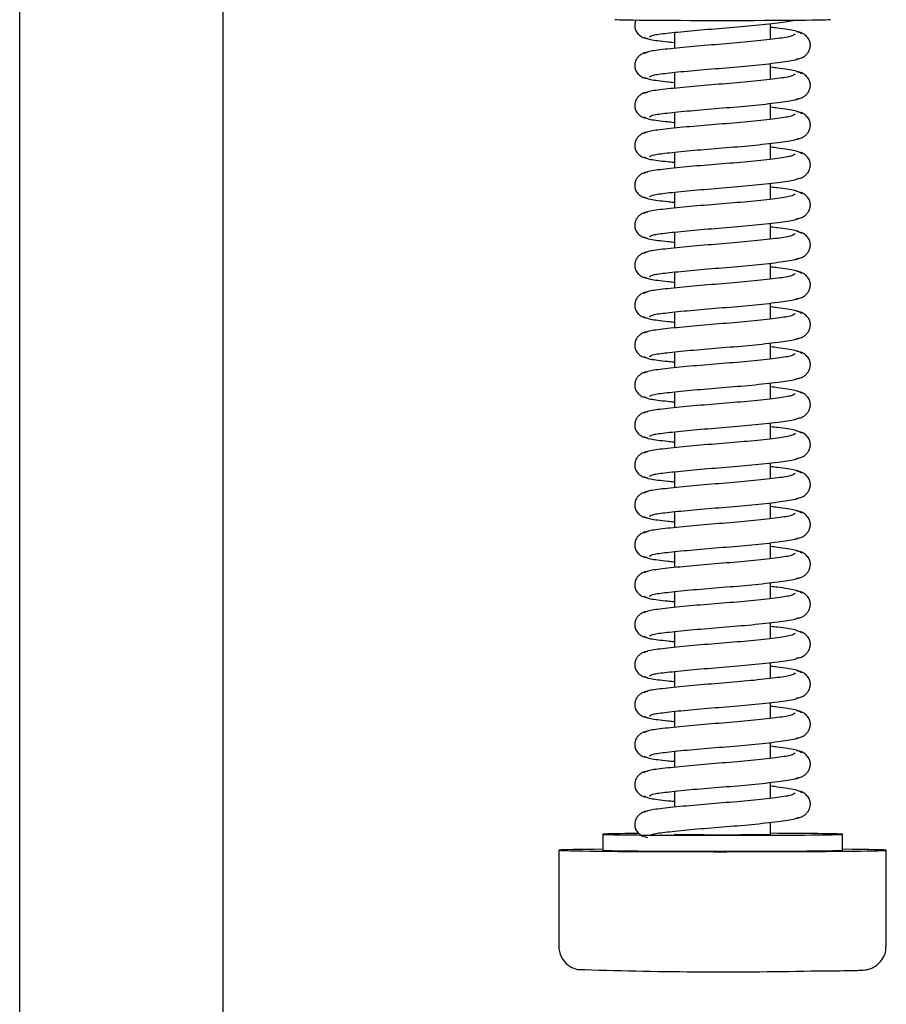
# Model space of a CAD drawing. Header units: centimetres. Extents: x 0 to 55409, y -2708 to 14680.
# Tile 140 of 215: x 50615 to 50626, y 4884 to 4896. Entities that reach past the tile are written whole.
import ezdxf

# ---------------------------------------------------------------- set-up
doc = ezdxf.new("R2010")
doc.units = ezdxf.units.CM
doc.header["$LTSCALE"] = 0.01
doc.layers.add('A-konstrukcja', color=7, linetype='Continuous')

# ---------------------------------------------------------------- blocks, each defined once
blk = doc.blocks.new('A$7E8814B27261F1')
at = {"color": 7, "linetype": 'Continuous'}
for p, q in [((4186.6, 4450), (711.34, 4450)), ((711.34, 4424.5), (4186.6, 4424.5)), ((3712.35, 4382.5), (3700.35, 4382.5)), ((3714.35, 4377), (3712.35, 4377)), ((3719.73, 4368), (3717.73, 4368)), ((3724.73, 4368), (3722.73, 4368)), ((3729.73, 4368), (3727.73, 4368)), ((3734.73, 4368), (3732.73, 4368)), ((3739.73, 4368), (3737.73, 4368)), ((3744.73, 4368), (3742.73, 4368)), ((3749.73, 4368), (3747.73, 4368)), ((3754.73, 4368), (3752.73, 4368)), ((3759.73, 4368), (3757.73, 4368)), ((3764.73, 4368), (3762.73, 4368)), ((3769.73, 4368), (3767.73, 4368)), ((3774.73, 4368), (3772.73, 4368)), ((3779.73, 4368), (3777.73, 4368)), ((3784.73, 4368), (3782.73, 4368)), ((3789.73, 4368), (3787.73, 4368)), ((3794.73, 4368), (3792.73, 4368)), ((3799.73, 4368), (3797.73, 4368)), ((3804.73, 4368), (3802.73, 4368)), ((3809.73, 4368), (3807.73, 4368)), ((3814.73, 4368), (3812.73, 4368)), ((3714.35, 4356), (3715.85, 4356)), ((3718.85, 4356), (3720.85, 4356)), ((3723.85, 4356), (3725.85, 4356)), ((3728.85, 4356), (3730.84, 4356)), ((3733.85, 4356), (3735.84, 4356)), ((3738.85, 4356), (3740.84, 4356)), ((3743.85, 4356), (3745.84, 4356)), ((3748.85, 4356), (3750.84, 4356)), ((3753.85, 4356), (3755.84, 4356)), ((3758.85, 4356), (3760.84, 4356)), ((3763.85, 4356), (3765.84, 4356)), ((3768.85, 4356), (3770.84, 4356)), ((3773.85, 4356), (3775.84, 4356)), ((3778.85, 4356), (3780.84, 4356)), ((3783.85, 4356), (3785.84, 4356)), ((3788.85, 4356), (3790.84, 4356)), ((3793.85, 4356), (3795.84, 4356)), ((3798.85, 4356), (3800.84, 4356)), ((3803.85, 4356), (3805.84, 4356)), ((3808.85, 4356), (3810.84, 4356)), ((3813.85, 4356), (3815.84, 4356)), ((3712.35, 4347), (3714.35, 4347)), ((3700.35, 4341.5), (3712.35, 4341.5))]:
    blk.add_line(p, q, dxfattribs=at)
for centre, radius, start, end in [((3700.34, 4379.53), 2.97, 89.8249, 141.9108), ((3699.72, 4379.72), 2.33, 144.7758, 168.8937), ((3698.9, 4380.56), 1.2, 137.9956, 154.9926), ((4254.99, 4361.87), 557.86, 178.1197, 181.126)]:
    blk.add_arc(centre, radius, start, end, dxfattribs=at)
for centre, major_axis, start_param, end_param in [((3712.35, 4362), (0, -20.5), 2.39162, 6.283185), ((3714.35, 4362), (0, -15), 2.355855, 6.283185), ((3712.35, 4362), (0, -15), 3.141593, 6.283185), ((3816.35, 4362), (0, -13.5), 3.141593, 6.283185), ((3714.35, 4362), (0, 6), 0, 3.141593), ((3714.35, 4362), (0, -15), 0, 1.159279), ((3712.35, 4362), (0, -20.5), 0, 0.749973)]:
    blk.add_ellipse(centre, major_axis=major_axis, ratio=0.008727, start_param=start_param, end_param=end_param, dxfattribs=at)
for points, knots in [([(3717.24, 4371.34), (3717.22, 4371.52), (3717.18, 4371.82), (3716.96, 4372.25), (3716.69, 4372.57), (3716.31, 4372.85), (3715.85, 4373), (3715.4, 4373.01), (3714.91, 4372.87), (3714.43, 4372.52), (3714.06, 4371.98), (3714, 4371.57), (3713.96, 4371.34)], [0, 0, 0, 0, 0.083347, 0.163832, 0.239536, 0.309654, 0.433413, 0.542458, 0.654363, 0.770804, 0.888002, 1, 1, 1, 1]), ([(3722.24, 4371.34), (3722.22, 4371.52), (3722.18, 4371.82), (3721.96, 4372.25), (3721.69, 4372.57), (3721.31, 4372.85), (3720.85, 4373), (3720.4, 4373.01), (3719.91, 4372.87), (3719.43, 4372.52), (3719.06, 4371.98), (3719, 4371.57), (3718.96, 4371.34)], [0, 0, 0, 0, 0.083347, 0.163832, 0.239536, 0.309654, 0.433413, 0.542458, 0.654363, 0.770804, 0.888002, 1, 1, 1, 1]), ([(3727.24, 4371.34), (3727.22, 4371.52), (3727.18, 4371.82), (3726.96, 4372.25), (3726.69, 4372.57), (3726.31, 4372.85), (3725.85, 4373), (3725.4, 4373.01), (3724.91, 4372.87), (3724.43, 4372.52), (3724.06, 4371.98), (3724, 4371.57), (3723.96, 4371.34)], [0, 0, 0, 0, 0.083347, 0.163832, 0.239536, 0.309654, 0.433413, 0.542458, 0.654363, 0.770804, 0.888002, 1, 1, 1, 1]), ([(3732.24, 4371.34), (3732.22, 4371.52), (3732.18, 4371.82), (3731.96, 4372.25), (3731.69, 4372.57), (3731.31, 4372.85), (3730.85, 4373), (3730.4, 4373.01), (3729.91, 4372.87), (3729.43, 4372.52), (3729.06, 4371.98), (3729, 4371.57), (3728.96, 4371.34)], [0, 0, 0, 0, 0.083347, 0.163832, 0.239536, 0.309654, 0.433413, 0.542458, 0.654363, 0.770804, 0.888002, 1, 1, 1, 1]), ([(3737.24, 4371.34), (3737.22, 4371.52), (3737.18, 4371.82), (3736.96, 4372.25), (3736.69, 4372.57), (3736.31, 4372.85), (3735.85, 4373), (3735.4, 4373.01), (3734.91, 4372.87), (3734.43, 4372.52), (3734.06, 4371.98), (3734, 4371.57), (3733.96, 4371.34)], [0, 0, 0, 0, 0.083347, 0.163832, 0.239536, 0.309654, 0.433413, 0.542458, 0.654363, 0.770804, 0.888002, 1, 1, 1, 1]), ([(3742.24, 4371.34), (3742.22, 4371.52), (3742.18, 4371.82), (3741.96, 4372.25), (3741.69, 4372.57), (3741.31, 4372.85), (3740.85, 4373), (3740.4, 4373.01), (3739.91, 4372.87), (3739.43, 4372.52), (3739.06, 4371.98), (3739, 4371.57), (3738.96, 4371.34)], [0, 0, 0, 0, 0.083347, 0.163832, 0.239536, 0.309654, 0.433413, 0.542458, 0.654363, 0.770804, 0.888002, 1, 1, 1, 1]), ([(3747.24, 4371.34), (3747.22, 4371.52), (3747.18, 4371.82), (3746.96, 4372.25), (3746.69, 4372.57), (3746.31, 4372.85), (3745.85, 4373), (3745.4, 4373.01), (3744.91, 4372.87), (3744.43, 4372.52), (3744.06, 4371.98), (3744, 4371.57), (3743.96, 4371.34)], [0, 0, 0, 0, 0.083347, 0.163832, 0.239536, 0.309654, 0.433413, 0.542458, 0.654363, 0.770804, 0.888002, 1, 1, 1, 1]), ([(3752.24, 4371.34), (3752.22, 4371.52), (3752.18, 4371.82), (3751.96, 4372.25), (3751.69, 4372.57), (3751.31, 4372.85), (3750.85, 4373), (3750.4, 4373.01), (3749.9, 4372.87), (3749.43, 4372.52), (3749.06, 4371.98), (3749, 4371.57), (3748.96, 4371.34)], [0, 0, 0, 0, 0.083347, 0.163832, 0.239536, 0.309654, 0.433413, 0.542458, 0.654363, 0.770804, 0.888002, 1, 1, 1, 1]), ([(3757.24, 4371.34), (3757.22, 4371.52), (3757.18, 4371.82), (3756.96, 4372.25), (3756.69, 4372.57), (3756.31, 4372.85), (3755.85, 4373), (3755.4, 4373.01), (3754.9, 4372.87), (3754.43, 4372.52), (3754.06, 4371.98), (3754, 4371.57), (3753.96, 4371.34)], [0, 0, 0, 0, 0.083347, 0.163832, 0.239536, 0.309654, 0.433413, 0.542458, 0.654363, 0.770804, 0.888002, 1, 1, 1, 1]), ([(3762.24, 4371.34), (3762.22, 4371.52), (3762.18, 4371.82), (3761.96, 4372.25), (3761.69, 4372.57), (3761.31, 4372.85), (3760.85, 4373), (3760.4, 4373.01), (3759.9, 4372.87), (3759.43, 4372.52), (3759.06, 4371.98), (3759, 4371.57), (3758.96, 4371.34)], [0, 0, 0, 0, 0.083347, 0.163832, 0.239536, 0.309654, 0.433413, 0.542458, 0.654363, 0.770804, 0.888002, 1, 1, 1, 1]), ([(3767.24, 4371.34), (3767.22, 4371.52), (3767.18, 4371.82), (3766.96, 4372.25), (3766.69, 4372.57), (3766.31, 4372.85), (3765.85, 4373), (3765.4, 4373.01), (3764.9, 4372.87), (3764.43, 4372.52), (3764.06, 4371.98), (3764, 4371.57), (3763.96, 4371.34)], [0, 0, 0, 0, 0.083347, 0.163832, 0.239536, 0.309654, 0.433413, 0.542458, 0.654363, 0.770804, 0.888002, 1, 1, 1, 1]), ([(3772.24, 4371.34), (3772.22, 4371.52), (3772.18, 4371.82), (3771.96, 4372.25), (3771.69, 4372.57), (3771.31, 4372.85), (3770.85, 4373), (3770.4, 4373.01), (3769.9, 4372.87), (3769.43, 4372.52), (3769.06, 4371.98), (3769, 4371.57), (3768.96, 4371.34)], [0, 0, 0, 0, 0.083347, 0.163832, 0.239536, 0.309654, 0.433413, 0.542458, 0.654363, 0.770804, 0.888002, 1, 1, 1, 1]), ([(3777.24, 4371.34), (3777.22, 4371.52), (3777.18, 4371.82), (3776.96, 4372.25), (3776.69, 4372.57), (3776.31, 4372.85), (3775.85, 4373), (3775.4, 4373.01), (3774.9, 4372.87), (3774.43, 4372.52), (3774.06, 4371.98), (3774, 4371.57), (3773.96, 4371.34)], [0, 0, 0, 0, 0.083347, 0.163832, 0.239536, 0.309654, 0.433413, 0.542458, 0.654363, 0.770804, 0.888002, 1, 1, 1, 1]), ([(3782.24, 4371.34), (3782.22, 4371.52), (3782.18, 4371.82), (3781.96, 4372.25), (3781.69, 4372.57), (3781.31, 4372.85), (3780.85, 4373), (3780.4, 4373.01), (3779.9, 4372.87), (3779.43, 4372.52), (3779.06, 4371.98), (3779, 4371.57), (3778.96, 4371.34)], [0, 0, 0, 0, 0.083347, 0.163832, 0.239536, 0.309654, 0.433413, 0.542458, 0.654363, 0.770804, 0.888002, 1, 1, 1, 1]), ([(3787.24, 4371.34), (3787.22, 4371.52), (3787.18, 4371.82), (3786.96, 4372.25), (3786.69, 4372.57), (3786.31, 4372.85), (3785.85, 4373), (3785.4, 4373.01), (3784.9, 4372.87), (3784.43, 4372.52), (3784.06, 4371.98), (3784, 4371.57), (3783.96, 4371.34)], [0, 0, 0, 0, 0.083347, 0.163832, 0.239536, 0.309654, 0.433413, 0.542458, 0.654363, 0.770804, 0.888002, 1, 1, 1, 1]), ([(3792.24, 4371.34), (3792.22, 4371.52), (3792.18, 4371.82), (3791.96, 4372.25), (3791.69, 4372.57), (3791.31, 4372.85), (3790.85, 4373), (3790.4, 4373.01), (3789.9, 4372.87), (3789.43, 4372.52), (3789.06, 4371.98), (3789, 4371.57), (3788.96, 4371.34)], [0, 0, 0, 0, 0.083347, 0.163832, 0.239536, 0.309654, 0.433413, 0.542458, 0.654363, 0.770804, 0.888002, 1, 1, 1, 1]), ([(3797.24, 4371.34), (3797.22, 4371.52), (3797.18, 4371.82), (3796.96, 4372.25), (3796.69, 4372.57), (3796.31, 4372.85), (3795.85, 4373), (3795.4, 4373.01), (3794.9, 4372.87), (3794.43, 4372.52), (3794.06, 4371.98), (3794, 4371.57), (3793.96, 4371.34)], [0, 0, 0, 0, 0.083347, 0.163832, 0.239536, 0.309654, 0.433413, 0.542458, 0.654363, 0.770804, 0.888002, 1, 1, 1, 1]), ([(3802.24, 4371.34), (3802.22, 4371.52), (3802.18, 4371.82), (3801.96, 4372.25), (3801.69, 4372.57), (3801.31, 4372.85), (3800.85, 4373), (3800.4, 4373.01), (3799.9, 4372.87), (3799.43, 4372.52), (3799.06, 4371.98), (3799, 4371.57), (3798.96, 4371.34)], [0, 0, 0, 0, 0.083347, 0.163832, 0.239536, 0.309654, 0.433413, 0.542458, 0.654363, 0.770804, 0.888002, 1, 1, 1, 1]), ([(3807.24, 4371.34), (3807.22, 4371.52), (3807.18, 4371.82), (3806.96, 4372.25), (3806.69, 4372.57), (3806.31, 4372.85), (3805.85, 4373), (3805.4, 4373.01), (3804.9, 4372.87), (3804.43, 4372.52), (3804.06, 4371.98), (3803.99, 4371.57), (3803.96, 4371.34)], [0, 0, 0, 0, 0.083347, 0.163832, 0.239536, 0.309654, 0.433413, 0.542458, 0.654363, 0.770804, 0.888002, 1, 1, 1, 1]), ([(3812.24, 4371.34), (3812.22, 4371.52), (3812.18, 4371.82), (3811.96, 4372.25), (3811.69, 4372.57), (3811.31, 4372.85), (3810.85, 4373), (3810.4, 4373.01), (3809.9, 4372.87), (3809.43, 4372.52), (3809.06, 4371.98), (3808.99, 4371.57), (3808.96, 4371.34)], [0, 0, 0, 0, 0.083347, 0.163832, 0.239536, 0.309654, 0.433413, 0.542458, 0.654363, 0.770804, 0.888002, 1, 1, 1, 1]), ([(3816.28, 4372.83), (3816.13, 4372.91), (3815.82, 4373), (3815.4, 4373.01), (3814.9, 4372.87), (3814.43, 4372.52), (3814.06, 4371.98), (3813.99, 4371.57), (3813.96, 4371.34)], [0.3315595, 0.3315595, 0.3315595, 0.3315595, 0.4334128, 0.5424579, 0.654363, 0.7708036, 0.8880018, 1, 1, 1, 1]), ([(3714.15, 4371.14), (3714.25, 4371.05), (3714.42, 4370.8), (3714.66, 4368.75), (3714.98, 4365.71), (3715.27, 4361.99), (3715.58, 4358.2), (3715.95, 4354.97), (3716.21, 4353.12), (3716.37, 4352.62), (3716.42, 4352.5)], [0.0018545, 0.0018545, 0.0018545, 0.0018545, 0.1218156, 0.2410193, 0.3664581, 0.489919, 0.6146396, 0.7439488, 0.8693234, 0.9192158, 0.9192158, 0.9192158, 0.9192158]), ([(3719.54, 4352.92), (3719.42, 4353.02), (3719.21, 4353.25), (3718.92, 4355.3), (3718.57, 4358.32), (3718.27, 4362.01), (3717.97, 4365.77), (3717.64, 4368.98), (3717.37, 4371.3), (3717.18, 4371.67), (3717.06, 4371.84)], [0, 0, 0, 0, 0.121791, 0.240967, 0.366377, 0.489817, 0.61453, 0.74385, 0.869259, 1, 1, 1, 1]), ([(3719.14, 4371.84), (3719.03, 4371.67), (3718.84, 4371.31), (3718.63, 4369.58), (3718.5, 4368.36), (3718.48, 4368.09)], [0, 0, 0, 0, 0.2559837, 0.5017023, 0.5678083, 0.5678083, 0.5678083, 0.5678083]), ([(3719.15, 4371.14), (3719.25, 4371.05), (3719.42, 4370.8), (3719.66, 4368.75), (3719.98, 4365.71), (3720.27, 4361.99), (3720.58, 4358.2), (3720.95, 4354.97), (3721.21, 4353.12), (3721.37, 4352.62), (3721.42, 4352.5)], [0.0018545, 0.0018545, 0.0018545, 0.0018545, 0.1218156, 0.2410193, 0.3664581, 0.489919, 0.6146396, 0.7439488, 0.8693234, 0.9192158, 0.9192158, 0.9192158, 0.9192158]), ([(3724.54, 4352.92), (3724.42, 4353.02), (3724.21, 4353.25), (3723.92, 4355.3), (3723.57, 4358.32), (3723.27, 4362.01), (3722.97, 4365.77), (3722.64, 4368.98), (3722.37, 4371.3), (3722.18, 4371.67), (3722.06, 4371.84)], [0, 0, 0, 0, 0.121791, 0.240967, 0.366377, 0.489817, 0.61453, 0.74385, 0.869259, 1, 1, 1, 1]), ([(3724.14, 4371.84), (3724.03, 4371.67), (3723.83, 4371.31), (3723.63, 4369.58), (3723.5, 4368.36), (3723.48, 4368.09)], [0, 0, 0, 0, 0.2559837, 0.5017023, 0.5678083, 0.5678083, 0.5678083, 0.5678083]), ([(3724.15, 4371.14), (3724.25, 4371.05), (3724.42, 4370.8), (3724.66, 4368.75), (3724.98, 4365.71), (3725.27, 4361.99), (3725.58, 4358.2), (3725.95, 4354.97), (3726.21, 4353.12), (3726.37, 4352.62), (3726.42, 4352.5)], [0.0018545, 0.0018545, 0.0018545, 0.0018545, 0.1218156, 0.2410193, 0.3664581, 0.489919, 0.6146396, 0.7439488, 0.8693234, 0.9192158, 0.9192158, 0.9192158, 0.9192158]), ([(3729.54, 4352.92), (3729.42, 4353.02), (3729.21, 4353.25), (3728.92, 4355.3), (3728.57, 4358.32), (3728.27, 4362.01), (3727.97, 4365.77), (3727.64, 4368.98), (3727.37, 4371.3), (3727.18, 4371.67), (3727.06, 4371.84)], [0, 0, 0, 0, 0.121791, 0.240967, 0.366377, 0.489817, 0.61453, 0.74385, 0.869259, 1, 1, 1, 1]), ([(3729.14, 4371.84), (3729.03, 4371.67), (3728.83, 4371.31), (3728.63, 4369.58), (3728.5, 4368.36), (3728.48, 4368.09)], [0, 0, 0, 0, 0.2559837, 0.5017023, 0.5678083, 0.5678083, 0.5678083, 0.5678083]), ([(3729.15, 4371.14), (3729.25, 4371.05), (3729.42, 4370.8), (3729.66, 4368.75), (3729.98, 4365.71), (3730.27, 4361.99), (3730.58, 4358.2), (3730.95, 4354.97), (3731.21, 4353.12), (3731.37, 4352.62), (3731.42, 4352.5)], [0.0018545, 0.0018545, 0.0018545, 0.0018545, 0.1218156, 0.2410193, 0.3664581, 0.489919, 0.6146396, 0.7439488, 0.8693234, 0.9192158, 0.9192158, 0.9192158, 0.9192158]), ([(3734.54, 4352.92), (3734.42, 4353.02), (3734.21, 4353.25), (3733.92, 4355.3), (3733.57, 4358.32), (3733.27, 4362.01), (3732.97, 4365.77), (3732.64, 4368.98), (3732.37, 4371.3), (3732.18, 4371.67), (3732.06, 4371.84)], [0, 0, 0, 0, 0.121791, 0.240967, 0.366377, 0.489817, 0.61453, 0.74385, 0.869259, 1, 1, 1, 1]), ([(3734.14, 4371.84), (3734.03, 4371.67), (3733.83, 4371.31), (3733.63, 4369.58), (3733.5, 4368.36), (3733.48, 4368.09)], [0, 0, 0, 0, 0.2559837, 0.5017023, 0.5678083, 0.5678083, 0.5678083, 0.5678083]), ([(3734.15, 4371.14), (3734.25, 4371.05), (3734.42, 4370.8), (3734.66, 4368.75), (3734.97, 4365.71), (3735.27, 4361.99), (3735.58, 4358.2), (3735.95, 4354.97), (3736.21, 4353.12), (3736.37, 4352.62), (3736.42, 4352.5)], [0.0018545, 0.0018545, 0.0018545, 0.0018545, 0.1218156, 0.2410193, 0.3664581, 0.489919, 0.6146396, 0.7439488, 0.8693234, 0.9192158, 0.9192158, 0.9192158, 0.9192158]), ([(3739.54, 4352.92), (3739.42, 4353.02), (3739.21, 4353.25), (3738.92, 4355.3), (3738.57, 4358.32), (3738.27, 4362.01), (3737.97, 4365.77), (3737.64, 4368.98), (3737.37, 4371.3), (3737.18, 4371.67), (3737.06, 4371.84)], [0, 0, 0, 0, 0.121791, 0.240967, 0.366377, 0.489817, 0.61453, 0.74385, 0.869259, 1, 1, 1, 1]), ([(3739.14, 4371.84), (3739.03, 4371.67), (3738.83, 4371.31), (3738.63, 4369.58), (3738.5, 4368.36), (3738.48, 4368.09)], [0, 0, 0, 0, 0.2559837, 0.5017023, 0.5678083, 0.5678083, 0.5678083, 0.5678083]), ([(3739.15, 4371.14), (3739.25, 4371.05), (3739.42, 4370.8), (3739.66, 4368.75), (3739.97, 4365.71), (3740.27, 4361.99), (3740.58, 4358.2), (3740.95, 4354.97), (3741.21, 4353.12), (3741.37, 4352.62), (3741.42, 4352.5)], [0.0018545, 0.0018545, 0.0018545, 0.0018545, 0.1218156, 0.2410193, 0.3664581, 0.489919, 0.6146396, 0.7439488, 0.8693234, 0.9192158, 0.9192158, 0.9192158, 0.9192158]), ([(3744.54, 4352.92), (3744.42, 4353.02), (3744.21, 4353.25), (3743.92, 4355.3), (3743.57, 4358.32), (3743.27, 4362.01), (3742.97, 4365.77), (3742.64, 4368.98), (3742.37, 4371.3), (3742.17, 4371.67), (3742.06, 4371.84)], [0, 0, 0, 0, 0.121791, 0.240967, 0.366377, 0.489817, 0.61453, 0.74385, 0.869259, 1, 1, 1, 1]), ([(3744.14, 4371.84), (3744.03, 4371.67), (3743.83, 4371.31), (3743.63, 4369.58), (3743.5, 4368.36), (3743.47, 4368.09)], [0, 0, 0, 0, 0.2559837, 0.5017023, 0.5678083, 0.5678083, 0.5678083, 0.5678083]), ([(3744.15, 4371.14), (3744.24, 4371.05), (3744.42, 4370.8), (3744.66, 4368.75), (3744.97, 4365.71), (3745.27, 4361.99), (3745.58, 4358.2), (3745.95, 4354.97), (3746.21, 4353.12), (3746.37, 4352.62), (3746.42, 4352.5)], [0.0018545, 0.0018545, 0.0018545, 0.0018545, 0.1218156, 0.2410193, 0.3664581, 0.489919, 0.6146396, 0.7439488, 0.8693234, 0.9192158, 0.9192158, 0.9192158, 0.9192158]), ([(3749.54, 4352.92), (3749.42, 4353.02), (3749.21, 4353.25), (3748.92, 4355.3), (3748.57, 4358.32), (3748.27, 4362.01), (3747.97, 4365.77), (3747.64, 4368.98), (3747.37, 4371.3), (3747.17, 4371.67), (3747.06, 4371.84)], [0, 0, 0, 0, 0.121791, 0.240967, 0.366377, 0.489817, 0.61453, 0.74385, 0.869259, 1, 1, 1, 1]), ([(3749.14, 4371.84), (3749.03, 4371.67), (3748.83, 4371.31), (3748.63, 4369.58), (3748.5, 4368.36), (3748.47, 4368.09)], [0, 0, 0, 0, 0.2559837, 0.5017023, 0.5678083, 0.5678083, 0.5678083, 0.5678083]), ([(3749.15, 4371.14), (3749.24, 4371.05), (3749.42, 4370.8), (3749.66, 4368.75), (3749.97, 4365.71), (3750.27, 4361.99), (3750.58, 4358.2), (3750.95, 4354.97), (3751.21, 4353.12), (3751.37, 4352.62), (3751.42, 4352.5)], [0.0018545, 0.0018545, 0.0018545, 0.0018545, 0.1218156, 0.2410193, 0.3664581, 0.489919, 0.6146396, 0.7439488, 0.8693234, 0.9192158, 0.9192158, 0.9192158, 0.9192158]), ([(3754.54, 4352.92), (3754.42, 4353.02), (3754.21, 4353.25), (3753.92, 4355.3), (3753.57, 4358.32), (3753.27, 4362.01), (3752.97, 4365.77), (3752.64, 4368.98), (3752.37, 4371.3), (3752.17, 4371.67), (3752.06, 4371.84)], [0, 0, 0, 0, 0.121791, 0.240967, 0.366377, 0.489817, 0.61453, 0.74385, 0.869259, 1, 1, 1, 1]), ([(3754.14, 4371.84), (3754.03, 4371.67), (3753.83, 4371.31), (3753.63, 4369.58), (3753.5, 4368.36), (3753.47, 4368.09)], [0, 0, 0, 0, 0.2559837, 0.5017023, 0.5678083, 0.5678083, 0.5678083, 0.5678083]), ([(3754.15, 4371.14), (3754.24, 4371.05), (3754.42, 4370.8), (3754.66, 4368.75), (3754.97, 4365.71), (3755.27, 4361.99), (3755.58, 4358.2), (3755.95, 4354.97), (3756.21, 4353.12), (3756.37, 4352.62), (3756.42, 4352.5)], [0.0018545, 0.0018545, 0.0018545, 0.0018545, 0.1218156, 0.2410193, 0.3664581, 0.489919, 0.6146396, 0.7439488, 0.8693234, 0.9192158, 0.9192158, 0.9192158, 0.9192158]), ([(3759.54, 4352.92), (3759.42, 4353.02), (3759.21, 4353.25), (3758.92, 4355.3), (3758.57, 4358.32), (3758.27, 4362.01), (3757.97, 4365.77), (3757.64, 4368.98), (3757.37, 4371.3), (3757.17, 4371.67), (3757.06, 4371.84)], [0, 0, 0, 0, 0.121791, 0.240967, 0.366377, 0.489817, 0.61453, 0.74385, 0.869259, 1, 1, 1, 1]), ([(3759.14, 4371.84), (3759.03, 4371.67), (3758.83, 4371.31), (3758.63, 4369.58), (3758.5, 4368.36), (3758.47, 4368.09)], [0, 0, 0, 0, 0.2559837, 0.5017023, 0.5678083, 0.5678083, 0.5678083, 0.5678083]), ([(3759.15, 4371.14), (3759.24, 4371.05), (3759.42, 4370.8), (3759.66, 4368.75), (3759.97, 4365.71), (3760.27, 4361.99), (3760.58, 4358.2), (3760.95, 4354.97), (3761.21, 4353.12), (3761.37, 4352.62), (3761.42, 4352.5)], [0.0018545, 0.0018545, 0.0018545, 0.0018545, 0.1218156, 0.2410193, 0.3664581, 0.489919, 0.6146396, 0.7439488, 0.8693234, 0.9192158, 0.9192158, 0.9192158, 0.9192158]), ([(3764.54, 4352.92), (3764.42, 4353.02), (3764.21, 4353.25), (3763.91, 4355.3), (3763.57, 4358.32), (3763.27, 4362.01), (3762.97, 4365.77), (3762.64, 4368.98), (3762.37, 4371.3), (3762.17, 4371.67), (3762.06, 4371.84)], [0, 0, 0, 0, 0.121791, 0.240967, 0.366377, 0.489817, 0.61453, 0.74385, 0.869259, 1, 1, 1, 1]), ([(3764.14, 4371.84), (3764.03, 4371.67), (3763.83, 4371.31), (3763.63, 4369.58), (3763.5, 4368.36), (3763.47, 4368.09)], [0, 0, 0, 0, 0.2559837, 0.5017023, 0.5678083, 0.5678083, 0.5678083, 0.5678083]), ([(3764.15, 4371.14), (3764.24, 4371.05), (3764.42, 4370.8), (3764.66, 4368.75), (3764.97, 4365.71), (3765.27, 4361.99), (3765.58, 4358.2), (3765.95, 4354.97), (3766.21, 4353.12), (3766.37, 4352.62), (3766.42, 4352.5)], [0.0018545, 0.0018545, 0.0018545, 0.0018545, 0.1218156, 0.2410193, 0.3664581, 0.489919, 0.6146396, 0.7439488, 0.8693234, 0.9192158, 0.9192158, 0.9192158, 0.9192158]), ([(3769.54, 4352.92), (3769.42, 4353.02), (3769.21, 4353.25), (3768.91, 4355.3), (3768.57, 4358.32), (3768.27, 4362.01), (3767.97, 4365.77), (3767.64, 4368.98), (3767.37, 4371.3), (3767.17, 4371.67), (3767.06, 4371.84)], [0, 0, 0, 0, 0.121791, 0.240967, 0.366377, 0.489817, 0.61453, 0.74385, 0.869259, 1, 1, 1, 1]), ([(3769.14, 4371.84), (3769.03, 4371.67), (3768.83, 4371.31), (3768.63, 4369.58), (3768.5, 4368.36), (3768.47, 4368.09)], [0, 0, 0, 0, 0.2559837, 0.5017023, 0.5678083, 0.5678083, 0.5678083, 0.5678083]), ([(3769.15, 4371.14), (3769.24, 4371.05), (3769.42, 4370.8), (3769.66, 4368.75), (3769.97, 4365.71), (3770.27, 4361.99), (3770.58, 4358.2), (3770.95, 4354.97), (3771.21, 4353.12), (3771.37, 4352.62), (3771.42, 4352.5)], [0.0018545, 0.0018545, 0.0018545, 0.0018545, 0.1218156, 0.2410193, 0.3664581, 0.489919, 0.6146396, 0.7439488, 0.8693234, 0.9192158, 0.9192158, 0.9192158, 0.9192158]), ([(3774.54, 4352.92), (3774.42, 4353.02), (3774.21, 4353.25), (3773.91, 4355.3), (3773.57, 4358.32), (3773.27, 4362.01), (3772.97, 4365.77), (3772.64, 4368.98), (3772.37, 4371.3), (3772.17, 4371.67), (3772.06, 4371.84)], [0, 0, 0, 0, 0.121791, 0.240967, 0.366377, 0.489817, 0.61453, 0.74385, 0.869259, 1, 1, 1, 1]), ([(3774.14, 4371.84), (3774.03, 4371.67), (3773.83, 4371.31), (3773.63, 4369.58), (3773.5, 4368.36), (3773.47, 4368.09)], [0, 0, 0, 0, 0.2559837, 0.5017023, 0.5678083, 0.5678083, 0.5678083, 0.5678083]), ([(3774.15, 4371.14), (3774.24, 4371.05), (3774.42, 4370.8), (3774.66, 4368.75), (3774.97, 4365.71), (3775.27, 4361.99), (3775.58, 4358.2), (3775.95, 4354.97), (3776.21, 4353.12), (3776.37, 4352.62), (3776.42, 4352.5)], [0.0018545, 0.0018545, 0.0018545, 0.0018545, 0.1218156, 0.2410193, 0.3664581, 0.489919, 0.6146396, 0.7439488, 0.8693234, 0.9192158, 0.9192158, 0.9192158, 0.9192158]), ([(3779.54, 4352.92), (3779.42, 4353.02), (3779.21, 4353.25), (3778.91, 4355.3), (3778.57, 4358.32), (3778.27, 4362.01), (3777.97, 4365.77), (3777.64, 4368.98), (3777.37, 4371.3), (3777.17, 4371.67), (3777.06, 4371.84)], [0, 0, 0, 0, 0.121791, 0.240967, 0.366377, 0.489817, 0.61453, 0.74385, 0.869259, 1, 1, 1, 1]), ([(3779.14, 4371.84), (3779.03, 4371.67), (3778.83, 4371.31), (3778.63, 4369.58), (3778.5, 4368.36), (3778.47, 4368.09)], [0, 0, 0, 0, 0.2559837, 0.5017023, 0.5678083, 0.5678083, 0.5678083, 0.5678083]), ([(3779.15, 4371.14), (3779.24, 4371.05), (3779.42, 4370.8), (3779.66, 4368.75), (3779.97, 4365.71), (3780.27, 4361.99), (3780.58, 4358.2), (3780.95, 4354.97), (3781.21, 4353.12), (3781.37, 4352.62), (3781.42, 4352.5)], [0.0018545, 0.0018545, 0.0018545, 0.0018545, 0.1218156, 0.2410193, 0.3664581, 0.489919, 0.6146396, 0.7439488, 0.8693234, 0.9192158, 0.9192158, 0.9192158, 0.9192158]), ([(3784.54, 4352.92), (3784.42, 4353.02), (3784.21, 4353.25), (3783.91, 4355.3), (3783.57, 4358.32), (3783.26, 4362.01), (3782.97, 4365.77), (3782.64, 4368.98), (3782.37, 4371.3), (3782.17, 4371.67), (3782.06, 4371.84)], [0, 0, 0, 0, 0.121791, 0.240967, 0.366377, 0.489817, 0.61453, 0.74385, 0.869259, 1, 1, 1, 1]), ([(3784.14, 4371.84), (3784.03, 4371.67), (3783.83, 4371.31), (3783.63, 4369.58), (3783.5, 4368.36), (3783.47, 4368.09)], [0, 0, 0, 0, 0.2559837, 0.5017023, 0.5678083, 0.5678083, 0.5678083, 0.5678083]), ([(3784.15, 4371.14), (3784.24, 4371.05), (3784.42, 4370.8), (3784.66, 4368.75), (3784.97, 4365.71), (3785.27, 4361.99), (3785.58, 4358.2), (3785.95, 4354.97), (3786.21, 4353.12), (3786.37, 4352.62), (3786.42, 4352.5)], [0.0018545, 0.0018545, 0.0018545, 0.0018545, 0.1218156, 0.2410193, 0.3664581, 0.489919, 0.6146396, 0.7439488, 0.8693234, 0.9192158, 0.9192158, 0.9192158, 0.9192158]), ([(3789.54, 4352.92), (3789.42, 4353.02), (3789.21, 4353.25), (3788.91, 4355.3), (3788.57, 4358.32), (3788.26, 4362.01), (3787.97, 4365.77), (3787.64, 4368.98), (3787.37, 4371.3), (3787.17, 4371.67), (3787.06, 4371.84)], [0, 0, 0, 0, 0.121791, 0.240967, 0.366377, 0.489817, 0.61453, 0.74385, 0.869259, 1, 1, 1, 1]), ([(3789.14, 4371.84), (3789.03, 4371.67), (3788.83, 4371.31), (3788.63, 4369.58), (3788.5, 4368.36), (3788.47, 4368.09)], [0, 0, 0, 0, 0.2559837, 0.5017023, 0.5678083, 0.5678083, 0.5678083, 0.5678083]), ([(3789.15, 4371.14), (3789.24, 4371.05), (3789.42, 4370.8), (3789.66, 4368.75), (3789.97, 4365.71), (3790.27, 4361.99), (3790.58, 4358.2), (3790.95, 4354.97), (3791.21, 4353.12), (3791.37, 4352.62), (3791.42, 4352.5)], [0.0018545, 0.0018545, 0.0018545, 0.0018545, 0.1218156, 0.2410193, 0.3664581, 0.489919, 0.6146396, 0.7439488, 0.8693234, 0.9192158, 0.9192158, 0.9192158, 0.9192158]), ([(3794.54, 4352.92), (3794.42, 4353.02), (3794.21, 4353.25), (3793.91, 4355.3), (3793.57, 4358.32), (3793.26, 4362.01), (3792.97, 4365.77), (3792.64, 4368.98), (3792.37, 4371.3), (3792.17, 4371.67), (3792.06, 4371.84)], [0, 0, 0, 0, 0.121791, 0.240967, 0.366377, 0.489817, 0.61453, 0.74385, 0.869259, 1, 1, 1, 1]), ([(3794.14, 4371.84), (3794.03, 4371.67), (3793.83, 4371.31), (3793.63, 4369.58), (3793.5, 4368.36), (3793.47, 4368.09)], [0, 0, 0, 0, 0.2559837, 0.5017023, 0.5678083, 0.5678083, 0.5678083, 0.5678083]), ([(3794.15, 4371.14), (3794.24, 4371.05), (3794.42, 4370.8), (3794.66, 4368.75), (3794.97, 4365.71), (3795.27, 4361.99), (3795.58, 4358.2), (3795.95, 4354.97), (3796.21, 4353.12), (3796.37, 4352.62), (3796.42, 4352.5)], [0.0018545, 0.0018545, 0.0018545, 0.0018545, 0.1218156, 0.2410193, 0.3664581, 0.489919, 0.6146396, 0.7439488, 0.8693234, 0.9192158, 0.9192158, 0.9192158, 0.9192158]), ([(3799.54, 4352.92), (3799.42, 4353.02), (3799.21, 4353.25), (3798.91, 4355.3), (3798.57, 4358.32), (3798.26, 4362.01), (3797.97, 4365.77), (3797.64, 4368.98), (3797.37, 4371.3), (3797.17, 4371.67), (3797.06, 4371.84)], [0, 0, 0, 0, 0.121791, 0.240967, 0.366377, 0.489817, 0.61453, 0.74385, 0.869259, 1, 1, 1, 1]), ([(3799.14, 4371.84), (3799.03, 4371.67), (3798.83, 4371.31), (3798.63, 4369.58), (3798.5, 4368.36), (3798.47, 4368.09)], [0, 0, 0, 0, 0.2559837, 0.5017023, 0.5678083, 0.5678083, 0.5678083, 0.5678083]), ([(3799.15, 4371.14), (3799.24, 4371.05), (3799.42, 4370.8), (3799.66, 4368.75), (3799.97, 4365.71), (3800.27, 4361.99), (3800.58, 4358.2), (3800.95, 4354.97), (3801.21, 4353.12), (3801.37, 4352.62), (3801.42, 4352.5)], [0.0018545, 0.0018545, 0.0018545, 0.0018545, 0.1218156, 0.2410193, 0.3664581, 0.489919, 0.6146396, 0.7439488, 0.8693234, 0.9192158, 0.9192158, 0.9192158, 0.9192158]), ([(3804.54, 4352.92), (3804.42, 4353.02), (3804.21, 4353.25), (3803.91, 4355.3), (3803.57, 4358.32), (3803.26, 4362.01), (3802.97, 4365.77), (3802.64, 4368.98), (3802.37, 4371.3), (3802.17, 4371.67), (3802.06, 4371.84)], [0, 0, 0, 0, 0.121791, 0.240967, 0.366377, 0.489817, 0.61453, 0.74385, 0.869259, 1, 1, 1, 1]), ([(3804.14, 4371.84), (3804.03, 4371.67), (3803.83, 4371.31), (3803.63, 4369.58), (3803.5, 4368.36), (3803.47, 4368.09)], [0, 0, 0, 0, 0.2559837, 0.5017023, 0.5678083, 0.5678083, 0.5678083, 0.5678083]), ([(3804.15, 4371.14), (3804.24, 4371.05), (3804.42, 4370.8), (3804.66, 4368.75), (3804.97, 4365.71), (3805.27, 4361.99), (3805.58, 4358.2), (3805.95, 4354.97), (3806.21, 4353.12), (3806.37, 4352.62), (3806.42, 4352.5)], [0.0018545, 0.0018545, 0.0018545, 0.0018545, 0.1218156, 0.2410193, 0.3664581, 0.489919, 0.6146396, 0.7439488, 0.8693234, 0.9192158, 0.9192158, 0.9192158, 0.9192158]), ([(3809.54, 4352.92), (3809.42, 4353.02), (3809.21, 4353.25), (3808.91, 4355.3), (3808.57, 4358.32), (3808.26, 4362.01), (3807.97, 4365.77), (3807.64, 4368.98), (3807.37, 4371.3), (3807.17, 4371.67), (3807.06, 4371.84)], [0, 0, 0, 0, 0.121791, 0.240967, 0.366377, 0.489817, 0.61453, 0.74385, 0.869259, 1, 1, 1, 1]), ([(3809.14, 4371.84), (3809.03, 4371.67), (3808.83, 4371.31), (3808.63, 4369.58), (3808.5, 4368.36), (3808.47, 4368.09)], [0, 0, 0, 0, 0.2559837, 0.5017023, 0.5678083, 0.5678083, 0.5678083, 0.5678083]), ([(3809.15, 4371.14), (3809.24, 4371.05), (3809.42, 4370.8), (3809.66, 4368.75), (3809.97, 4365.71), (3810.26, 4361.99), (3810.58, 4358.2), (3810.95, 4354.97), (3811.21, 4353.12), (3811.37, 4352.62), (3811.42, 4352.5)], [0.0018545, 0.0018545, 0.0018545, 0.0018545, 0.1218156, 0.2410193, 0.3664581, 0.489919, 0.6146396, 0.7439488, 0.8693234, 0.9192158, 0.9192158, 0.9192158, 0.9192158]), ([(3814.54, 4352.92), (3814.42, 4353.02), (3814.21, 4353.25), (3813.91, 4355.3), (3813.57, 4358.32), (3813.26, 4362.01), (3812.97, 4365.77), (3812.64, 4368.98), (3812.37, 4371.3), (3812.17, 4371.67), (3812.06, 4371.84)], [0, 0, 0, 0, 0.121791, 0.240967, 0.366377, 0.489817, 0.61453, 0.74385, 0.869259, 1, 1, 1, 1]), ([(3814.14, 4371.84), (3814.03, 4371.67), (3813.83, 4371.31), (3813.63, 4369.58), (3813.5, 4368.36), (3813.47, 4368.09)], [0, 0, 0, 0, 0.2559837, 0.5017023, 0.5678083, 0.5678083, 0.5678083, 0.5678083]), ([(3814.15, 4371.14), (3814.24, 4371.05), (3814.42, 4370.8), (3814.66, 4368.75), (3814.97, 4365.71), (3815.26, 4361.99), (3815.58, 4358.2), (3815.94, 4355.01), (3816.16, 4353.48), (3816.26, 4353.01)], [0.0018545, 0.0018545, 0.0018545, 0.0018545, 0.1218156, 0.2410193, 0.3664581, 0.489919, 0.6146396, 0.7439488, 0.8643558, 0.8643558, 0.8643558, 0.8643558]), ([(3719.55, 4352.09), (3719.69, 4352.27), (3719.93, 4352.64), (3720.18, 4354.39), (3720.33, 4355.63), (3720.36, 4355.9)], [0, 0, 0, 0, 0.2563265, 0.5021661, 0.5705083, 0.5705083, 0.5705083, 0.5705083]), ([(3724.55, 4352.09), (3724.68, 4352.27), (3724.93, 4352.64), (3725.18, 4354.39), (3725.33, 4355.63), (3725.36, 4355.9)], [0, 0, 0, 0, 0.2563265, 0.5021661, 0.5705083, 0.5705083, 0.5705083, 0.5705083]), ([(3729.55, 4352.09), (3729.68, 4352.27), (3729.93, 4352.64), (3730.18, 4354.39), (3730.33, 4355.63), (3730.36, 4355.9)], [0, 0, 0, 0, 0.2563265, 0.5021661, 0.5705083, 0.5705083, 0.5705083, 0.5705083]), ([(3734.55, 4352.09), (3734.68, 4352.27), (3734.93, 4352.64), (3735.18, 4354.39), (3735.33, 4355.63), (3735.36, 4355.9)], [0, 0, 0, 0, 0.2563265, 0.5021661, 0.5705083, 0.5705083, 0.5705083, 0.5705083]), ([(3739.55, 4352.09), (3739.68, 4352.27), (3739.93, 4352.64), (3740.18, 4354.39), (3740.33, 4355.63), (3740.36, 4355.9)], [0, 0, 0, 0, 0.2563265, 0.5021661, 0.5705083, 0.5705083, 0.5705083, 0.5705083]), ([(3744.55, 4352.09), (3744.68, 4352.27), (3744.92, 4352.64), (3745.18, 4354.39), (3745.33, 4355.63), (3745.36, 4355.9)], [0, 0, 0, 0, 0.2563265, 0.5021661, 0.5705083, 0.5705083, 0.5705083, 0.5705083]), ([(3749.55, 4352.09), (3749.68, 4352.27), (3749.92, 4352.64), (3750.17, 4354.39), (3750.33, 4355.63), (3750.36, 4355.9)], [0, 0, 0, 0, 0.2563265, 0.5021661, 0.5705083, 0.5705083, 0.5705083, 0.5705083]), ([(3754.55, 4352.09), (3754.68, 4352.27), (3754.92, 4352.64), (3755.17, 4354.39), (3755.32, 4355.63), (3755.36, 4355.9)], [0, 0, 0, 0, 0.2563265, 0.5021661, 0.5705083, 0.5705083, 0.5705083, 0.5705083]), ([(3759.55, 4352.09), (3759.68, 4352.27), (3759.92, 4352.64), (3760.17, 4354.39), (3760.32, 4355.63), (3760.36, 4355.9)], [0, 0, 0, 0, 0.2563265, 0.5021661, 0.5705083, 0.5705083, 0.5705083, 0.5705083]), ([(3764.55, 4352.09), (3764.68, 4352.27), (3764.92, 4352.64), (3765.17, 4354.39), (3765.32, 4355.63), (3765.36, 4355.9)], [0, 0, 0, 0, 0.2563265, 0.5021661, 0.5705083, 0.5705083, 0.5705083, 0.5705083]), ([(3769.55, 4352.09), (3769.68, 4352.27), (3769.92, 4352.64), (3770.17, 4354.39), (3770.32, 4355.63), (3770.36, 4355.9)], [0, 0, 0, 0, 0.2563265, 0.5021661, 0.5705083, 0.5705083, 0.5705083, 0.5705083]), ([(3774.54, 4352.09), (3774.68, 4352.27), (3774.92, 4352.64), (3775.17, 4354.39), (3775.32, 4355.63), (3775.36, 4355.9)], [0, 0, 0, 0, 0.2563265, 0.5021661, 0.5705083, 0.5705083, 0.5705083, 0.5705083]), ([(3779.54, 4352.09), (3779.68, 4352.27), (3779.92, 4352.64), (3780.17, 4354.39), (3780.32, 4355.63), (3780.36, 4355.9)], [0, 0, 0, 0, 0.2563265, 0.5021661, 0.5705083, 0.5705083, 0.5705083, 0.5705083]), ([(3784.54, 4352.09), (3784.68, 4352.27), (3784.92, 4352.64), (3785.17, 4354.39), (3785.32, 4355.63), (3785.36, 4355.9)], [0, 0, 0, 0, 0.2563265, 0.5021661, 0.5705083, 0.5705083, 0.5705083, 0.5705083]), ([(3789.54, 4352.09), (3789.68, 4352.27), (3789.92, 4352.64), (3790.17, 4354.39), (3790.32, 4355.63), (3790.36, 4355.9)], [0, 0, 0, 0, 0.2563265, 0.5021661, 0.5705083, 0.5705083, 0.5705083, 0.5705083]), ([(3794.54, 4352.09), (3794.68, 4352.27), (3794.92, 4352.64), (3795.17, 4354.39), (3795.32, 4355.63), (3795.36, 4355.9)], [0, 0, 0, 0, 0.2563265, 0.5021661, 0.5705083, 0.5705083, 0.5705083, 0.5705083]), ([(3799.54, 4352.09), (3799.68, 4352.27), (3799.92, 4352.64), (3800.17, 4354.39), (3800.32, 4355.63), (3800.36, 4355.9)], [0, 0, 0, 0, 0.2563265, 0.5021661, 0.5705083, 0.5705083, 0.5705083, 0.5705083]), ([(3804.54, 4352.09), (3804.68, 4352.27), (3804.92, 4352.64), (3805.17, 4354.39), (3805.32, 4355.63), (3805.36, 4355.9)], [0, 0, 0, 0, 0.2563265, 0.5021661, 0.5705083, 0.5705083, 0.5705083, 0.5705083]), ([(3809.54, 4352.09), (3809.68, 4352.27), (3809.92, 4352.64), (3810.17, 4354.39), (3810.32, 4355.63), (3810.36, 4355.9)], [0, 0, 0, 0, 0.2563265, 0.5021661, 0.5705083, 0.5705083, 0.5705083, 0.5705083]), ([(3814.54, 4352.09), (3814.68, 4352.27), (3814.92, 4352.64), (3815.17, 4354.39), (3815.32, 4355.63), (3815.36, 4355.9)], [0, 0, 0, 0, 0.2563265, 0.5021661, 0.5705083, 0.5705083, 0.5705083, 0.5705083]), ([(3716.4, 4352.73), (3716.42, 4352.55), (3716.47, 4352.23), (3716.69, 4351.79), (3716.98, 4351.46), (3717.37, 4351.16), (3717.85, 4351), (3718.31, 4350.99), (3718.82, 4351.14), (3719.31, 4351.5), (3719.69, 4352.06), (3719.77, 4352.49), (3719.81, 4352.73)], [0, 0, 0, 0, 0.080651, 0.159172, 0.23381, 0.303783, 0.429662, 0.542654, 0.657068, 0.774035, 0.890097, 1, 1, 1, 1]), ([(3721.4, 4352.73), (3721.42, 4352.55), (3721.47, 4352.23), (3721.69, 4351.79), (3721.98, 4351.46), (3722.37, 4351.16), (3722.85, 4351), (3723.31, 4350.99), (3723.82, 4351.14), (3724.31, 4351.5), (3724.69, 4352.06), (3724.77, 4352.49), (3724.8, 4352.73)], [0, 0, 0, 0, 0.080651, 0.159172, 0.23381, 0.303783, 0.429662, 0.542654, 0.657068, 0.774035, 0.890097, 1, 1, 1, 1]), ([(3726.4, 4352.73), (3726.42, 4352.55), (3726.47, 4352.23), (3726.69, 4351.79), (3726.98, 4351.46), (3727.37, 4351.16), (3727.85, 4351), (3728.31, 4350.99), (3728.82, 4351.14), (3729.31, 4351.5), (3729.69, 4352.06), (3729.77, 4352.49), (3729.8, 4352.73)], [0, 0, 0, 0, 0.080651, 0.159172, 0.23381, 0.303783, 0.429662, 0.542654, 0.657068, 0.774035, 0.890097, 1, 1, 1, 1]), ([(3731.4, 4352.73), (3731.42, 4352.55), (3731.47, 4352.23), (3731.69, 4351.79), (3731.98, 4351.46), (3732.37, 4351.16), (3732.85, 4351), (3733.31, 4350.99), (3733.82, 4351.14), (3734.31, 4351.5), (3734.69, 4352.06), (3734.77, 4352.49), (3734.8, 4352.73)], [0, 0, 0, 0, 0.080651, 0.159172, 0.23381, 0.303783, 0.429662, 0.542654, 0.657068, 0.774035, 0.890097, 1, 1, 1, 1]), ([(3736.4, 4352.73), (3736.42, 4352.55), (3736.47, 4352.23), (3736.69, 4351.79), (3736.98, 4351.46), (3737.37, 4351.16), (3737.85, 4351), (3738.31, 4350.99), (3738.82, 4351.14), (3739.31, 4351.5), (3739.69, 4352.06), (3739.77, 4352.49), (3739.8, 4352.73)], [0, 0, 0, 0, 0.080651, 0.159172, 0.23381, 0.303783, 0.429662, 0.542654, 0.657068, 0.774035, 0.890097, 1, 1, 1, 1]), ([(3741.4, 4352.73), (3741.42, 4352.55), (3741.47, 4352.23), (3741.69, 4351.79), (3741.98, 4351.46), (3742.37, 4351.16), (3742.85, 4351), (3743.31, 4350.99), (3743.82, 4351.14), (3744.31, 4351.5), (3744.69, 4352.06), (3744.77, 4352.49), (3744.8, 4352.73)], [0, 0, 0, 0, 0.080651, 0.159172, 0.23381, 0.303783, 0.429662, 0.542654, 0.657068, 0.774035, 0.890097, 1, 1, 1, 1]), ([(3746.4, 4352.73), (3746.42, 4352.55), (3746.47, 4352.23), (3746.69, 4351.79), (3746.98, 4351.46), (3747.37, 4351.16), (3747.85, 4351), (3748.31, 4350.99), (3748.82, 4351.14), (3749.31, 4351.5), (3749.69, 4352.06), (3749.77, 4352.49), (3749.8, 4352.73)], [0, 0, 0, 0, 0.080651, 0.159172, 0.23381, 0.303783, 0.429662, 0.542654, 0.657068, 0.774035, 0.890097, 1, 1, 1, 1]), ([(3751.4, 4352.73), (3751.42, 4352.55), (3751.47, 4352.23), (3751.69, 4351.79), (3751.98, 4351.46), (3752.37, 4351.16), (3752.85, 4351), (3753.31, 4350.99), (3753.82, 4351.14), (3754.31, 4351.5), (3754.69, 4352.06), (3754.77, 4352.49), (3754.8, 4352.73)], [0, 0, 0, 0, 0.080651, 0.159172, 0.23381, 0.303783, 0.429662, 0.542654, 0.657068, 0.774035, 0.890097, 1, 1, 1, 1]), ([(3756.4, 4352.73), (3756.42, 4352.55), (3756.47, 4352.23), (3756.69, 4351.79), (3756.98, 4351.46), (3757.37, 4351.16), (3757.85, 4351), (3758.31, 4350.99), (3758.82, 4351.14), (3759.31, 4351.5), (3759.69, 4352.06), (3759.77, 4352.49), (3759.8, 4352.73)], [0, 0, 0, 0, 0.080651, 0.159172, 0.23381, 0.303783, 0.429662, 0.542654, 0.657068, 0.774035, 0.890097, 1, 1, 1, 1]), ([(3761.4, 4352.73), (3761.42, 4352.55), (3761.47, 4352.23), (3761.69, 4351.79), (3761.98, 4351.46), (3762.37, 4351.16), (3762.85, 4351), (3763.31, 4350.99), (3763.82, 4351.14), (3764.31, 4351.5), (3764.69, 4352.06), (3764.77, 4352.49), (3764.8, 4352.73)], [0, 0, 0, 0, 0.080651, 0.159172, 0.23381, 0.303783, 0.429662, 0.542654, 0.657068, 0.774035, 0.890097, 1, 1, 1, 1]), ([(3766.4, 4352.73), (3766.42, 4352.55), (3766.47, 4352.23), (3766.69, 4351.79), (3766.98, 4351.46), (3767.37, 4351.16), (3767.85, 4351), (3768.31, 4350.99), (3768.82, 4351.14), (3769.3, 4351.5), (3769.69, 4352.06), (3769.76, 4352.49), (3769.8, 4352.73)], [0, 0, 0, 0, 0.080651, 0.159172, 0.23381, 0.303783, 0.429662, 0.542654, 0.657068, 0.774035, 0.890097, 1, 1, 1, 1]), ([(3771.4, 4352.73), (3771.42, 4352.55), (3771.47, 4352.23), (3771.69, 4351.79), (3771.97, 4351.46), (3772.37, 4351.16), (3772.85, 4351), (3773.31, 4350.99), (3773.82, 4351.14), (3774.3, 4351.5), (3774.69, 4352.06), (3774.76, 4352.49), (3774.8, 4352.73)], [0, 0, 0, 0, 0.080651, 0.159172, 0.23381, 0.303783, 0.429662, 0.542654, 0.657068, 0.774035, 0.890097, 1, 1, 1, 1]), ([(3776.4, 4352.73), (3776.42, 4352.55), (3776.47, 4352.23), (3776.69, 4351.79), (3776.97, 4351.46), (3777.37, 4351.16), (3777.85, 4351), (3778.31, 4350.99), (3778.82, 4351.14), (3779.3, 4351.5), (3779.69, 4352.06), (3779.76, 4352.49), (3779.8, 4352.73)], [0, 0, 0, 0, 0.080651, 0.159172, 0.23381, 0.303783, 0.429662, 0.542654, 0.657068, 0.774035, 0.890097, 1, 1, 1, 1]), ([(3781.4, 4352.73), (3781.42, 4352.55), (3781.47, 4352.23), (3781.69, 4351.79), (3781.97, 4351.46), (3782.37, 4351.16), (3782.85, 4351), (3783.31, 4350.99), (3783.82, 4351.14), (3784.3, 4351.5), (3784.69, 4352.06), (3784.76, 4352.49), (3784.8, 4352.73)], [0, 0, 0, 0, 0.080651, 0.159172, 0.23381, 0.303783, 0.429662, 0.542654, 0.657068, 0.774035, 0.890097, 1, 1, 1, 1]), ([(3786.4, 4352.73), (3786.42, 4352.55), (3786.47, 4352.23), (3786.69, 4351.79), (3786.97, 4351.46), (3787.37, 4351.16), (3787.85, 4351), (3788.31, 4350.99), (3788.82, 4351.14), (3789.3, 4351.5), (3789.69, 4352.06), (3789.76, 4352.49), (3789.8, 4352.73)], [0, 0, 0, 0, 0.080651, 0.159172, 0.23381, 0.303783, 0.429662, 0.542654, 0.657068, 0.774035, 0.890097, 1, 1, 1, 1]), ([(3791.4, 4352.73), (3791.42, 4352.55), (3791.47, 4352.23), (3791.69, 4351.79), (3791.97, 4351.46), (3792.37, 4351.16), (3792.85, 4351), (3793.31, 4350.99), (3793.82, 4351.14), (3794.3, 4351.5), (3794.69, 4352.06), (3794.76, 4352.49), (3794.8, 4352.73)], [0, 0, 0, 0, 0.080651, 0.159172, 0.23381, 0.303783, 0.429662, 0.542654, 0.657068, 0.774035, 0.890097, 1, 1, 1, 1]), ([(3796.4, 4352.73), (3796.42, 4352.55), (3796.47, 4352.23), (3796.69, 4351.79), (3796.97, 4351.46), (3797.37, 4351.16), (3797.85, 4351), (3798.31, 4350.99), (3798.82, 4351.14), (3799.3, 4351.5), (3799.69, 4352.06), (3799.76, 4352.49), (3799.8, 4352.73)], [0, 0, 0, 0, 0.080651, 0.159172, 0.23381, 0.303783, 0.429662, 0.542654, 0.657068, 0.774035, 0.890097, 1, 1, 1, 1]), ([(3801.4, 4352.73), (3801.42, 4352.55), (3801.47, 4352.23), (3801.69, 4351.79), (3801.97, 4351.46), (3802.37, 4351.16), (3802.85, 4351), (3803.3, 4350.99), (3803.82, 4351.14), (3804.3, 4351.5), (3804.69, 4352.06), (3804.76, 4352.49), (3804.8, 4352.73)], [0, 0, 0, 0, 0.080651, 0.159172, 0.23381, 0.303783, 0.429662, 0.542654, 0.657068, 0.774035, 0.890097, 1, 1, 1, 1]), ([(3806.4, 4352.73), (3806.42, 4352.55), (3806.47, 4352.23), (3806.69, 4351.79), (3806.97, 4351.46), (3807.37, 4351.16), (3807.84, 4351), (3808.3, 4350.99), (3808.81, 4351.14), (3809.3, 4351.5), (3809.69, 4352.06), (3809.76, 4352.49), (3809.8, 4352.73)], [0, 0, 0, 0, 0.080651, 0.159172, 0.23381, 0.303783, 0.429662, 0.542654, 0.657068, 0.774035, 0.890097, 1, 1, 1, 1]), ([(3811.4, 4352.73), (3811.42, 4352.55), (3811.47, 4352.23), (3811.69, 4351.79), (3811.97, 4351.46), (3812.37, 4351.16), (3812.84, 4351), (3813.3, 4350.99), (3813.81, 4351.14), (3814.3, 4351.5), (3814.69, 4352.06), (3814.76, 4352.49), (3814.8, 4352.73)], [0, 0, 0, 0, 0.080651, 0.159172, 0.23381, 0.303783, 0.429662, 0.542654, 0.657068, 0.774035, 0.890097, 1, 1, 1, 1]), ([(3697.24, 4350.9), (3697.25, 4349.28), (3697.28, 4346.39), (3697.32, 4344.83), (3697.35, 4344.31), (3697.39, 4344.01), (3697.47, 4343.64), (3697.66, 4343.12), (3698.09, 4342.47), (3698.81, 4341.87), (3699.65, 4341.51), (3700.16, 4341.54), (3700.36, 4341.55)], [0, 0, 0, 0, 0.321505, 0.673835, 0.742977, 0.773426, 0.793347, 0.823387, 0.863933, 0.915813, 0.971388, 1, 1, 1, 1])]:
    blk.add_open_spline(points, degree=3, knots=knots, dxfattribs=at)

msp = doc.modelspace()

# ---------------------------------------------------------------- block references
at = {"layer": 'A-konstrukcja', "xscale": 0.1, "yscale": 0.1, "zscale": 0.1, "rotation": 89.99999999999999}
msp.add_blockref('A$7E8814B27261F1', (51060.429, 4514.625), dxfattribs=at)

doc.saveas('drawing.dxf')
